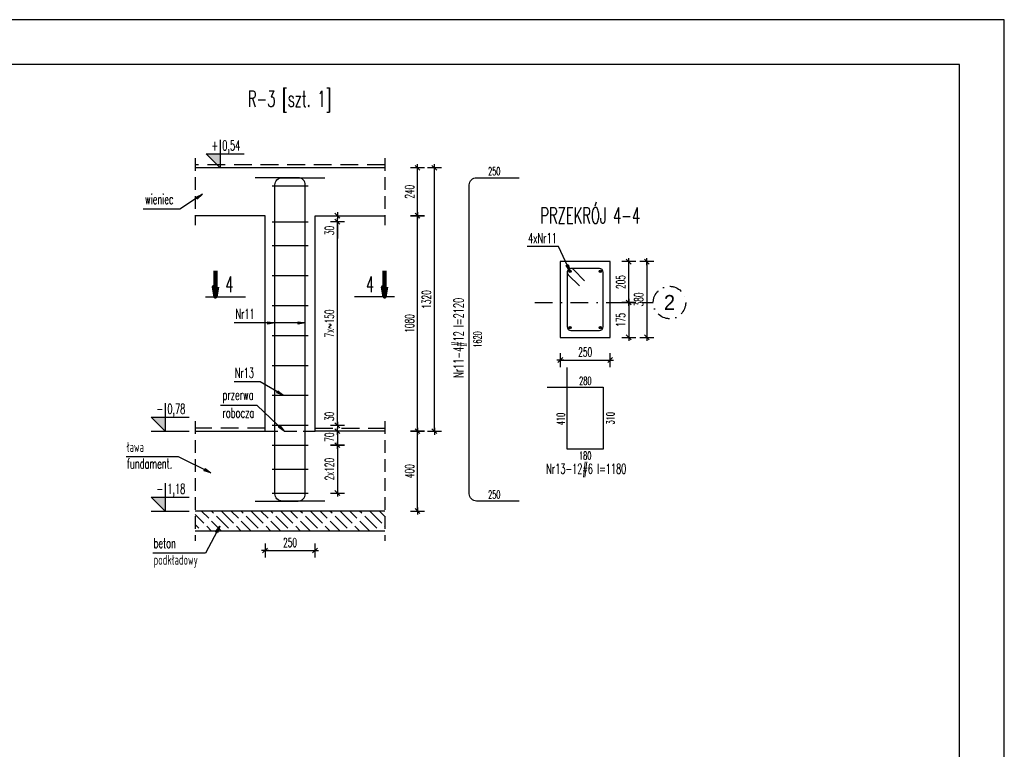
# Model space of a CAD drawing. Header units: centimetres. Extents: x -8002 to -6952, y -9103 to -4648.
# Tile 33 of 35: x -7445 to -6952, y -5756 to -5391. Entities that reach past the tile are written whole.
import ezdxf
from ezdxf.enums import TextEntityAlignment as Align

# ---------------------------------------------------------------- set-up
doc = ezdxf.new("R2010")
doc.units = ezdxf.units.CM
doc.linetypes.add('DASHDOT', pattern=[25.4, 12.7, -6.35, 0, -6.35])
doc.linetypes.add('DASHED', pattern=[19.05, 12.7, -6.35])
doc.layers.get('defpoints').update_dxf_attribs({"color": 8})
for name, color, linetype in [('hatch_R&F', 4, 'Continuous'), ('izolacje_R&F', 3, 'DASHED'), ('konstr_R&F', 2, 'Continuous'), ('odnośniki_R&F', 8, 'Continuous'), ('opisy_prętów_R&F', 2, 'Continuous'), ('opisy_R&F', 3, 'Continuous'), ('osie_R&F', 6, 'DASHDOT'), ('ozn_graficzne_R&F', 5, 'Continuous'), ('strzemiona_R&F', 7, 'Continuous'), ('widoki_przerywana_R&F', 4, 'DASHED'), ('widoki_R&F', 4, 'Continuous'), ('wymiary_R&F', 3, 'Continuous'), ('zbrojenie_R&F', 1, 'Continuous')]:
    doc.layers.add(name, color=color, linetype=linetype)
doc.styles.add('simplex 0.6', font='simplex.shx', dxfattribs={"width": 0.6})
doc.styles.get("Standard").update_dxf_attribs({"font": 'simplex.shx', "width": 0.6})
doc.styles.add('TECH', font='FL Pismo Techniczne.ttf')
doc.dimstyles.new('1_25 [mm]', dxfattribs={"dimscale": 0.25, "dimtxt": 18, "dimasz": 1, "dimexe": 0.18, "dimexo": 0.0625, "dimgap": 7, "dimtad": 1, "dimdec": 1, "dimlfac": 10, "dimrnd": 5, "dimdsep": 46, "dimtxsty": 'Standard', "dimblk1": 'KR', "dimblk2": 'KR', "dimsah": 1, "dimcen": 0.09, "dimse1": 1, "dimse2": 1, "dimclrd": 8, "dimadec": 0, "dimazin": 0, "dimtfac": 1, "dimtdec": 1, "dimtofl": 0, "dimtmove": 0, "dimatfit": 3, "dimfxl": 1, "dimtvp": 1, "dimtolj": 1, "dimtzin": 0, "dimarcsym": 0})
doc.dimstyles.new('PRĘTY 25', dxfattribs={"dimscale": 2.5, "dimtxt": 1.6, "dimasz": 0.4, "dimexe": 0, "dimexo": 0, "dimgap": 0.5, "dimtad": 1, "dimdec": 1, "dimlfac": 10, "dimrnd": 10, "dimzin": 12, "dimdsep": 46, "dimtxsty": 'Standard', "dimblk1": 'W', "dimblk2": 'W', "dimsah": 1, "dimcen": 0, "dimdle": 10, "dimse1": 1, "dimse2": 1, "dimsd1": 1, "dimsd2": 1, "dimclrd": 7, "dimclre": 256, "dimclrt": 256, "dimaunit": 1, "dimadec": 0, "dimazin": 0, "dimtfac": 8e-05, "dimtdec": 1, "dimtix": 1, "dimtmove": 2, "dimatfit": 3, "dimldrblk": 'W', "dimfxl": 1, "dimtolj": 1, "dimtzin": 9, "dimarcsym": 0})
doc.dimstyles.new('PRĘTY 50', dxfattribs={"dimscale": 5, "dimtxt": 1.6, "dimasz": 0.4, "dimexe": 0, "dimexo": 0, "dimgap": 0.5, "dimtad": 1, "dimdec": 1, "dimlfac": 10, "dimrnd": 10, "dimzin": 12, "dimdsep": 46, "dimtxsty": 'Standard', "dimblk1": 'W', "dimblk2": 'W', "dimsah": 1, "dimcen": 0, "dimdle": 10, "dimse1": 1, "dimse2": 1, "dimsd1": 1, "dimsd2": 1, "dimclrd": 7, "dimclre": 256, "dimclrt": 256, "dimaunit": 1, "dimadec": 0, "dimazin": 0, "dimtfac": 8e-05, "dimtdec": 1, "dimtix": 1, "dimtmove": 2, "dimatfit": 3, "dimldrblk": 'W', "dimfxl": 1, "dimtolj": 1, "dimtzin": 9, "dimarcsym": 0})

# ---------------------------------------------------------------- blocks, each defined once
blk = doc.blocks.new('KR')
for p, q in [((-7, 0), (7, 0)), ((0, -14), (0, 14))]:
    blk.add_line(p, q)
at = {"color": 2}
blk.add_line((-4.9, -4.9), (4.9, 4.9), dxfattribs=at)
blk = doc.blocks.new('*D632')
at = {"layer": 'defpoints', "color": 0, "transparency": 16777216}
for p in [(-7297.43, -5597.09), (-7300.93, -5604.09), (-7286.23, -5604.09)]:
    blk.add_point(p, dxfattribs=at)
at = {"layer": 'wymiary_R&F', "color": 8, "lineweight": -2, "transparency": 16777216}
blk.add_line((-7286.23, -5597.34), (-7286.23, -5603.84), dxfattribs=at)
at = {"layer": 'wymiary_R&F', "color": 8, "lineweight": -2, "transparency": 16777216, "xscale": 0.25, "yscale": 0.25, "zscale": 0.25}
for p, rotation in [((-7286.23, -5597.09), 90), ((-7286.23, -5604.09), 270)]:
    blk.add_blockref('KR', p, dxfattribs=dict(at, rotation=rotation))
at = {"layer": 'wymiary_R&F', "color": 0, "transparency": 16777216, "insert": (-7290.23, -5600.09), "char_height": 4.5, "attachment_point": 5, "rotation": 90}
blk.add_mtext('\\A1;70', dxfattribs=at)
blk = doc.blocks.new('*D633')
at = {"layer": 'defpoints', "color": 0, "transparency": 16777216}
for p in [(-7300.93, -5604.09), (-7300.93, -5628.09), (-7286.23, -5628.09)]:
    blk.add_point(p, dxfattribs=at)
at = {"layer": 'wymiary_R&F', "color": 8, "lineweight": -2, "transparency": 16777216}
blk.add_line((-7286.23, -5604.34), (-7286.23, -5627.84), dxfattribs=at)
at = {"layer": 'wymiary_R&F', "color": 8, "lineweight": -2, "transparency": 16777216, "xscale": 0.25, "yscale": 0.25, "zscale": 0.25}
for p, rotation in [((-7286.23, -5604.09), 90), ((-7286.23, -5628.09), 270)]:
    blk.add_blockref('KR', p, dxfattribs=dict(at, rotation=rotation))
at = {"layer": 'wymiary_R&F', "color": 0, "transparency": 16777216, "insert": (-7290.23, -5616.09), "char_height": 4.5, "attachment_point": 5, "rotation": 90, "style": 'simplex 0.6'}
blk.add_mtext('\\A1;2x120', dxfattribs=at)
blk = doc.blocks.new('*D624')
at = {"layer": 'defpoints', "color": 0, "transparency": 16777216}
for p in [(-7300.93, -5594.09), (-7286.23, -5594.09), (-7297.43, -5597.09)]:
    blk.add_point(p, dxfattribs=at)
at = {"layer": 'wymiary_R&F', "color": 8, "lineweight": -2, "transparency": 16777216}
for p, q in [((-7286.23, -5593.84), (-7286.23, -5585.72)), ((-7286.23, -5597.34), (-7286.23, -5597.59))]:
    blk.add_line(p, q, dxfattribs=at)
at = {"layer": 'wymiary_R&F', "color": 8, "lineweight": -2, "transparency": 16777216, "xscale": 0.25, "yscale": 0.25, "zscale": 0.25}
for p, rotation in [((-7286.23, -5594.09), 270), ((-7286.23, -5597.09), 90)]:
    blk.add_blockref('KR', p, dxfattribs=dict(at, rotation=rotation))
at = {"layer": 'wymiary_R&F', "color": 0, "transparency": 16777216, "insert": (-7290.23, -5589.65), "char_height": 4.5, "attachment_point": 5, "rotation": 90}
blk.add_mtext('\\A1;30', dxfattribs=at)
blk = doc.blocks.new('*D625')
at = {"layer": 'defpoints', "color": 0, "transparency": 16777216}
for p in [(-7300.93, -5492.09), (-7297.43, -5489.09), (-7286.23, -5492.09)]:
    blk.add_point(p, dxfattribs=at)
at = {"layer": 'wymiary_R&F', "color": 8, "lineweight": -2, "transparency": 16777216}
for p, q in [((-7286.23, -5488.84), (-7286.23, -5488.59)), ((-7286.23, -5492.34), (-7286.23, -5500.46))]:
    blk.add_line(p, q, dxfattribs=at)
at = {"layer": 'wymiary_R&F', "color": 8, "lineweight": -2, "transparency": 16777216, "xscale": 0.25, "yscale": 0.25, "zscale": 0.25}
for p, rotation in [((-7286.23, -5489.09), 270), ((-7286.23, -5492.09), 90)]:
    blk.add_blockref('KR', p, dxfattribs=dict(at, rotation=rotation))
at = {"layer": 'wymiary_R&F', "color": 0, "transparency": 16777216, "insert": (-7290.23, -5496.53), "char_height": 4.5, "attachment_point": 5, "rotation": 90}
blk.add_mtext('\\A1;30', dxfattribs=at)
blk = doc.blocks.new('*D626')
at = {"layer": 'defpoints', "color": 0, "transparency": 16777216}
for p in [(-7300.93, -5492.09), (-7286.23, -5492.09), (-7302.33, -5594.09)]:
    blk.add_point(p, dxfattribs=at)
at = {"layer": 'wymiary_R&F', "color": 8, "lineweight": -2, "transparency": 16777216}
blk.add_line((-7286.23, -5593.84), (-7286.23, -5492.34), dxfattribs=at)
at = {"layer": 'wymiary_R&F', "color": 8, "lineweight": -2, "transparency": 16777216, "xscale": 0.25, "yscale": 0.25, "zscale": 0.25}
for p, rotation in [((-7286.23, -5492.09), 90), ((-7286.23, -5594.09), 270)]:
    blk.add_blockref('KR', p, dxfattribs=dict(at, rotation=rotation))
at = {"layer": 'wymiary_R&F', "color": 0, "transparency": 16777216, "insert": (-7290.23, -5543.09), "char_height": 4.5, "attachment_point": 5, "rotation": 90, "style": 'simplex 0.6'}
blk.add_mtext('\\A1;7x~150', dxfattribs=at)
blk = doc.blocks.new('W')
at = {"lineweight": 18}
for p, q in [((66734.272, -158580.872), (66863.494, -158581.143)), ((66733.14, -158581.999), (66732.869, -158711.221))]:
    blk.add_line(p, q, dxfattribs=at)
for radius in [3.765, 2.447]:
    blk.add_circle((66798.503, -158672.515), radius, dxfattribs=at)
for centre, radius, start, end in [((66734.269, -158582.001), 1.129, 89.87977, 179.87977), ((66862.505, -158583.964), 2.824, 16.7493, 89.87977), ((66863.488, -158583.966), 2.824, 16.54501, 89.87977), ((66805.956, -158667.717), 85.33, 64.98828, 86.63544), ((66799.917, -158770.445), 188.235, 76.25086, 86.63543), ((66805.956, -158667.717), 84.154, 64.98828, 128.20069), ((66786.8, -158606.748), 81.882, 341.53714, 16.7493), ((66786.8, -158606.748), 82.824, 341.53714, 16.54501), ((66805.956, -158667.717), 81.801, 68.48995, 128.20069), ((66838.392, -158613.201), 26.353, 6.14358, 76.25086), ((66825.597, -158617.882), 28.235, 68.48996, 110.1351), ((66829.599, -158617.043), 29.412, 17.04731, 64.98828), ((66857.996, -158706.248), 122.353, 110.1351, 143.97002), ((66829.599, -158617.043), 28.235, 17.04731, 64.98828), ((66768.465, -158620.076), 23.529, 128.20069, 152.28248), ((66768.465, -158620.076), 21.176, 128.20069, 152.28248), ((66807.753, -158625.116), 21.176, 71.14641, 130.05003), ((66801.224, -158644.236), 41.38, 19.43014, 71.14641), ((66816.102, -158621.181), 42.353, 334.08368, 17.04731), ((66816.102, -158621.181), 43.529, 334.08368, 17.04731), ((66762.615, -158617.002), 16.921, 152.28248, 197.57296), ((66945.529, -158789.02), 235.294, 130.05004, 136.60143), ((66762.615, -158617.002), 14.568, 152.28248, 197.57296), ((66806.22, -158618.367), 58.918, 332.83643, 7.79053), ((66927.732, -158571.3), 185.882, 195.6602, 198.49274), ((66927.732, -158571.3), 188.235, 195.6602, 198.49274), ((66733.52, -158580.493), 128.235, 314.87977, 339.83879), ((66830.601, -158628.26), 23.569, 333.80136, 8.7092), ((66857.996, -158706.248), 114.824, 136.60143, 154.98438), ((66743.861, -158632.797), 8, 340.08992, 18.49274), ((66743.861, -158632.797), 5.647, 340.08992, 18.49274), ((66820.278, -158637.515), 21.176, 326.97255, 19.43014), ((66733.142, -158580.869), 141.176, 291.28942, 338.47012), ((66733.142, -158580.869), 142.118, 291.28942, 338.49166), ((66812.327, -158673.031), 65.882, 143.97002, 193.16671), ((66926.154, -158698.822), 188.235, 160.08992, 177.01679), ((66837.529, -158667.136), 94.118, 159.86028, 196.56363), ((66837.529, -158667.136), 91.765, 159.86028, 193.16671), ((66733.52, -158580.493), 131.765, 314.87977, 333.80136), ((66733.142, -158580.869), 134.588, 318.23663, 334.08368), ((66733.142, -158580.869), 135.765, 318.43708, 334.08368), ((66733.142, -158580.869), 125.106, 292.5922, 326.97255), ((66788.059, -158673.613), 37.647, 154.98437, 188.67313), ((66835.24, -158679.727), 9.412, 103.13701, 134.87977), ((66833.529, -158672.395), 1.882, 13.47259, 103.13701), ((66733.142, -158580.869), 128.235, 289.92076, 315.118), ((66826.207, -158674.149), 9.412, 314.12236, 13.47259), ((66733.142, -158580.869), 132.706, 291.38849, 315.99781), ((66733.142, -158580.869), 131.765, 295.95818, 315.11162), ((66772.707, -158675.954), 22.118, 188.67312, 292.5922), ((66764.527, -158689.081), 26.353, 179.87977, 260.17328), ((66764.86, -158688.749), 18.303, 196.56362, 252.83776), ((66780.501, -158678.15), 23.569, 261.05034, 295.95818), ((66758.795, -158634.636), 73.412, 279.6886, 288.0475), ((66766.904, -158682.132), 25.229, 252.83776, 279.6886), ((66735.694, -158710.244), 2.824, 179.87977, 253.01024), ((66735.692, -158711.227), 2.824, 179.87977, 253.21454), ((66758.795, -158634.636), 81.882, 253.01024, 288.2224), ((66758.795, -158634.636), 82.824, 253.21454, 288.2224), ((66767.11, -158682.395), 33.412, 257.7647, 281.37192)]:
    blk.add_arc(centre, radius, start, end, dxfattribs=at)
blk = doc.blocks.new('*D627')
at = {"layer": 'defpoints', "color": 0, "transparency": 16777216}
for p in [(-7322.43, -5597.09), (-7297.43, -5597.09), (-7297.43, -5656.87)]:
    blk.add_point(p, dxfattribs=at)
at = {"layer": 'wymiary_R&F', "color": 8, "lineweight": -2, "transparency": 16777216}
blk.add_line((-7322.18, -5656.87), (-7297.68, -5656.87), dxfattribs=at)
at = {"layer": 'wymiary_R&F', "color": 8, "lineweight": -2, "transparency": 16777216, "xscale": 0.25, "yscale": 0.25, "zscale": 0.25, "rotation": 180}
blk.add_blockref('KR', (-7322.43, -5656.87), dxfattribs=at)
at = {"layer": 'wymiary_R&F', "color": 8, "lineweight": -2, "transparency": 16777216, "xscale": 0.25, "yscale": 0.25, "zscale": 0.25}
blk.add_blockref('KR', (-7297.43, -5656.87), dxfattribs=at)
at = {"layer": 'wymiary_R&F', "color": 0, "transparency": 16777216, "insert": (-7309.93, -5652.87), "char_height": 4.5, "attachment_point": 5}
blk.add_mtext('\\A1;250', dxfattribs=at)
blk = doc.blocks.new('*D628')
at = {"layer": 'defpoints', "color": 0, "transparency": 16777216}
for p in [(-7262.43, -5597.09), (-7246.1, -5597.09), (-7262.43, -5637.09)]:
    blk.add_point(p, dxfattribs=at)
at = {"layer": 'wymiary_R&F', "color": 8, "lineweight": -2, "transparency": 16777216}
blk.add_line((-7246.1, -5636.84), (-7246.1, -5597.34), dxfattribs=at)
at = {"layer": 'wymiary_R&F', "color": 8, "lineweight": -2, "transparency": 16777216, "xscale": 0.25, "yscale": 0.25, "zscale": 0.25}
for p, rotation in [((-7246.1, -5597.09), 90), ((-7246.1, -5637.09), 270)]:
    blk.add_blockref('KR', p, dxfattribs=dict(at, rotation=rotation))
at = {"layer": 'wymiary_R&F', "color": 0, "transparency": 16777216, "insert": (-7250.1, -5617.09), "char_height": 4.5, "attachment_point": 5, "rotation": 90}
blk.add_mtext('\\A1;400', dxfattribs=at)
blk = doc.blocks.new('*D629')
at = {"layer": 'defpoints', "color": 0, "transparency": 16777216}
for p in [(-7262.43, -5489.09), (-7246.1, -5489.09), (-7262.43, -5597.09)]:
    blk.add_point(p, dxfattribs=at)
at = {"layer": 'wymiary_R&F', "color": 8, "lineweight": -2, "transparency": 16777216}
blk.add_line((-7246.1, -5596.84), (-7246.1, -5489.34), dxfattribs=at)
at = {"layer": 'wymiary_R&F', "color": 8, "lineweight": -2, "transparency": 16777216, "xscale": 0.25, "yscale": 0.25, "zscale": 0.25}
for p, rotation in [((-7246.1, -5489.09), 90), ((-7246.1, -5597.09), 270)]:
    blk.add_blockref('KR', p, dxfattribs=dict(at, rotation=rotation))
at = {"layer": 'wymiary_R&F', "color": 0, "transparency": 16777216, "insert": (-7250.1, -5543.09), "char_height": 4.5, "attachment_point": 5, "rotation": 90, "style": 'simplex 0.6'}
blk.add_mtext('\\A1;1080', dxfattribs=at)
blk = doc.blocks.new('*D630')
at = {"layer": 'defpoints', "color": 0, "transparency": 16777216}
for p in [(-7262.43, -5465.09), (-7246.1, -5465.09), (-7262.43, -5489.09)]:
    blk.add_point(p, dxfattribs=at)
at = {"layer": 'wymiary_R&F', "color": 8, "lineweight": -2, "transparency": 16777216}
blk.add_line((-7246.1, -5488.84), (-7246.1, -5465.34), dxfattribs=at)
at = {"layer": 'wymiary_R&F', "color": 8, "lineweight": -2, "transparency": 16777216, "xscale": 0.25, "yscale": 0.25, "zscale": 0.25}
for p, rotation in [((-7246.1, -5465.09), 90), ((-7246.1, -5489.09), 270)]:
    blk.add_blockref('KR', p, dxfattribs=dict(at, rotation=rotation))
at = {"layer": 'wymiary_R&F', "color": 0, "transparency": 16777216, "insert": (-7250.1, -5477.09), "char_height": 4.5, "attachment_point": 5, "rotation": 90}
blk.add_mtext('\\A1;240', dxfattribs=at)
blk = doc.blocks.new('*D631')
at = {"layer": 'defpoints', "color": 0, "transparency": 16777216}
for p in [(-7262.43, -5465.09), (-7237.63, -5465.09), (-7262.43, -5597.09)]:
    blk.add_point(p, dxfattribs=at)
at = {"layer": 'wymiary_R&F', "color": 8, "lineweight": -2, "transparency": 16777216}
blk.add_line((-7237.63, -5596.84), (-7237.63, -5465.34), dxfattribs=at)
at = {"layer": 'wymiary_R&F', "color": 8, "lineweight": -2, "transparency": 16777216, "xscale": 0.25, "yscale": 0.25, "zscale": 0.25}
for p, rotation in [((-7237.63, -5465.09), 90), ((-7237.63, -5597.09), 270)]:
    blk.add_blockref('KR', p, dxfattribs=dict(at, rotation=rotation))
at = {"layer": 'wymiary_R&F', "color": 0, "transparency": 16777216, "insert": (-7241.63, -5531.09), "char_height": 4.5, "attachment_point": 5, "rotation": 90}
blk.add_mtext('\\A1;1320', dxfattribs=at)
blk = doc.blocks.new('*D634')
at = {"layer": 'defpoints', "color": 0, "transparency": 16777216}
for p in [(-7195.19, -5470.09), (-7195.19, -5470.09), (-7220.19, -5473.69)]:
    blk.add_point(p, dxfattribs=at)
at = {"layer": 'wymiary_R&F', "transparency": 16777216, "insert": (-7207.69, -5466.84), "char_height": 4, "attachment_point": 5}
blk.add_mtext('\\A1;250', dxfattribs=at)
blk = doc.blocks.new('*D635')
at = {"layer": 'defpoints', "color": 0, "transparency": 16777216}
for p in [(-7216.59, -5470.09), (-7216.59, -5632.09), (-7212.78, -5632.09)]:
    blk.add_point(p, dxfattribs=at)
at = {"layer": 'wymiary_R&F', "transparency": 16777216, "insert": (-7216.03, -5551.09), "char_height": 4, "attachment_point": 5, "rotation": 90}
blk.add_mtext('\\A1;1620', dxfattribs=at)
blk = doc.blocks.new('*D636')
at = {"layer": 'defpoints', "color": 0, "transparency": 16777216}
for p in [(-7220.19, -5628.49), (-7195.19, -5632.09), (-7195.19, -5632.09)]:
    blk.add_point(p, dxfattribs=at)
at = {"layer": 'wymiary_R&F', "transparency": 16777216, "insert": (-7207.69, -5628.84), "char_height": 4, "attachment_point": 5}
blk.add_mtext('\\A1;250', dxfattribs=at)
blk = doc.blocks.new('*D640')
at = {"layer": 'defpoints', "color": 0, "transparency": 16777216}
for p in [(-7153.14, -5575.09), (-7153.14, -5606.09), (-7146.29, -5606.09)]:
    blk.add_point(p, dxfattribs=at)
at = {"layer": 'wymiary_R&F', "transparency": 16777216, "insert": (-7149.54, -5590.59), "char_height": 4, "attachment_point": 5, "rotation": 90, "style": 'simplex 0.6'}
blk.add_mtext('\\A1;310', dxfattribs=at)
blk = doc.blocks.new('_None')
blk = doc.blocks.new('*D641')
at = {"layer": 'defpoints', "color": 0, "transparency": 16777216}
for p in [(-7181.14, -5575.09), (-7153.14, -5575.09), (-7153.14, -5575.09)]:
    blk.add_point(p, dxfattribs=at)
at = {"layer": 'wymiary_R&F', "transparency": 16777216, "insert": (-7162.07, -5571.84), "char_height": 4, "attachment_point": 5, "style": 'simplex 0.6'}
blk.add_mtext('\\A1;280', dxfattribs=at)
blk = doc.blocks.new('*D642')
at = {"layer": 'defpoints', "color": 0, "transparency": 16777216}
for p in [(-7171.14, -5565.09), (-7171.14, -5606.09), (-7171.14, -5606.09)]:
    blk.add_point(p, dxfattribs=at)
at = {"layer": 'wymiary_R&F', "transparency": 16777216, "insert": (-7174.39, -5590.95), "char_height": 4, "attachment_point": 5, "rotation": 90, "style": 'simplex 0.6'}
blk.add_mtext('\\A1;410', dxfattribs=at)
blk = doc.blocks.new('*D643')
at = {"layer": 'defpoints', "color": 0, "transparency": 16777216}
for p in [(-7171.14, -5606.09), (-7153.14, -5606.09), (-7171.14, -5612.57)]:
    blk.add_point(p, dxfattribs=at)
at = {"layer": 'wymiary_R&F', "transparency": 16777216, "insert": (-7162.14, -5609.32), "char_height": 4, "attachment_point": 5, "style": 'simplex 0.6'}
blk.add_mtext('\\A1;180', dxfattribs=at)
blk = doc.blocks.new('*D646')
at = {"layer": 'defpoints', "color": 0, "transparency": 16777216}
for p in [(-7149.64, -5532.58), (-7149.64, -5550.08), (-7140.32, -5550.08)]:
    blk.add_point(p, dxfattribs=at)
at = {"layer": 'wymiary_R&F', "color": 8, "lineweight": -2, "transparency": 16777216}
blk.add_line((-7140.32, -5532.83), (-7140.32, -5549.83), dxfattribs=at)
at = {"layer": 'wymiary_R&F', "color": 8, "lineweight": -2, "transparency": 16777216, "xscale": 0.25, "yscale": 0.25, "zscale": 0.25}
for p, rotation in [((-7140.32, -5532.58), 90), ((-7140.32, -5550.08), 270)]:
    blk.add_blockref('KR', p, dxfattribs=dict(at, rotation=rotation))
at = {"layer": 'wymiary_R&F', "color": 0, "transparency": 16777216, "insert": (-7144.32, -5541.33), "char_height": 4.5, "attachment_point": 5, "rotation": 90}
blk.add_mtext('\\A1;175', dxfattribs=at)
blk = doc.blocks.new('*D645')
at = {"layer": 'defpoints', "color": 0, "transparency": 16777216}
for p in [(-7149.64, -5512.08), (-7140.32, -5512.08), (-7149.64, -5532.58)]:
    blk.add_point(p, dxfattribs=at)
at = {"layer": 'wymiary_R&F', "color": 8, "lineweight": -2, "transparency": 16777216}
blk.add_line((-7140.32, -5532.33), (-7140.32, -5512.33), dxfattribs=at)
at = {"layer": 'wymiary_R&F', "color": 8, "lineweight": -2, "transparency": 16777216, "xscale": 0.25, "yscale": 0.25, "zscale": 0.25}
for p, rotation in [((-7140.32, -5512.08), 90), ((-7140.32, -5532.58), 270)]:
    blk.add_blockref('KR', p, dxfattribs=dict(at, rotation=rotation))
at = {"layer": 'wymiary_R&F', "color": 0, "transparency": 16777216, "insert": (-7144.32, -5522.33), "char_height": 4.5, "attachment_point": 5, "rotation": 90}
blk.add_mtext('\\A1;205', dxfattribs=at)
blk = doc.blocks.new('*D647')
at = {"layer": 'defpoints', "color": 0, "transparency": 16777216}
for p in [(-7149.64, -5512.08), (-7149.64, -5550.08), (-7131.3, -5550.08)]:
    blk.add_point(p, dxfattribs=at)
at = {"layer": 'wymiary_R&F', "color": 8, "lineweight": -2, "transparency": 16777216}
blk.add_line((-7131.3, -5512.33), (-7131.3, -5549.83), dxfattribs=at)
at = {"layer": 'wymiary_R&F', "color": 8, "lineweight": -2, "transparency": 16777216, "xscale": 0.25, "yscale": 0.25, "zscale": 0.25}
for p, rotation in [((-7131.3, -5512.08), 90), ((-7131.3, -5550.08), 270)]:
    blk.add_blockref('KR', p, dxfattribs=dict(at, rotation=rotation))
at = {"layer": 'wymiary_R&F', "color": 0, "transparency": 16777216, "insert": (-7135.3, -5531.08), "char_height": 4.5, "attachment_point": 5, "rotation": 90}
blk.add_mtext('\\A1;380', dxfattribs=at)
blk = doc.blocks.new('*D648')
at = {"layer": 'defpoints', "color": 0, "transparency": 16777216}
for p in [(-7174.64, -5550.08), (-7149.64, -5550.08), (-7149.64, -5561.43)]:
    blk.add_point(p, dxfattribs=at)
at = {"layer": 'wymiary_R&F', "color": 8, "lineweight": -2, "transparency": 16777216}
blk.add_line((-7174.39, -5561.43), (-7149.89, -5561.43), dxfattribs=at)
at = {"layer": 'wymiary_R&F', "color": 8, "lineweight": -2, "transparency": 16777216, "xscale": 0.25, "yscale": 0.25, "zscale": 0.25, "rotation": 180}
blk.add_blockref('KR', (-7174.64, -5561.43), dxfattribs=at)
at = {"layer": 'wymiary_R&F', "color": 8, "lineweight": -2, "transparency": 16777216, "xscale": 0.25, "yscale": 0.25, "zscale": 0.25}
blk.add_blockref('KR', (-7149.64, -5561.43), dxfattribs=at)
at = {"layer": 'wymiary_R&F', "color": 0, "transparency": 16777216, "insert": (-7162.14, -5557.43), "char_height": 4.5, "attachment_point": 5}
blk.add_mtext('\\A1;250', dxfattribs=at)
blk = doc.blocks.new('linia_przekroju_k')
blk.add_line((0, 5), (0, -15))
blk.add_leader([(0, 0), (13, 0)], dimstyle='PRĘTY 25', override={"dimscale": 5, "dimtxt": 1.6, "dimasz": 1, "dimgap": 0.5, "dimtad": 0, "dimclrd": 2, "dimldrblk": 'ClosedBlank', "dimlwd": 65534})

msp = doc.modelspace()

# ---------------------------------------------------------------- hatches: boundary and pattern name
at = {"layer": 'hatch_R&F'}
h = msp.add_hatch(dxfattribs=at)
h.set_pattern_fill('ACAD_ISO02W100', color=256, scale=0.7, angle=135)
h.set_pattern_definition([(135, (-13268.101, -16280.1837), (-2.4748737, -2.4748737), [8.4, -2.1])])
h.paths.add_polyline_path([(-7357.428, -5637.09), (-7357.428, -5647.09), (-7262.428, -5647.09), (-7262.428, -5637.09)])
at = {"layer": 'ozn_graficzne_R&F'}
for points in [[(-7344.899, -5465.09), (-7351.899, -5458.09), (-7344.899, -5458.09)], [(-7372.428, -5597.09), (-7379.428, -5590.09), (-7372.428, -5590.09)], [(-7372.428, -5637.09), (-7379.428, -5630.09), (-7372.428, -5630.09)]]:
    msp.add_hatch(color=7, dxfattribs=at).paths.add_polyline_path(points)
at = {"layer": 'zbrojenie_R&F'}
h = msp.add_hatch(color=3, dxfattribs=at)
edge = h.paths.add_edge_path()
edge.add_arc((-7169.739, -5516.98), 0.6, 0, 360)
h = msp.add_hatch(color=3, dxfattribs=at)
edge = h.paths.add_edge_path()
edge.add_arc((-7154.539, -5516.98), 0.6, 0, 360)
h = msp.add_hatch(color=3, dxfattribs=at)
edge = h.paths.add_edge_path()
edge.add_arc((-7169.739, -5545.18), 0.6, 0, 360)
h = msp.add_hatch(color=3, dxfattribs=at)
edge = h.paths.add_edge_path()
edge.add_arc((-7154.539, -5545.18), 0.6, 0, 360)

# ---------------------------------------------------------------- linework, layer by layer
at = {"layer": 'defpoints'}
msp.add_lwpolyline([(-8002.267, -6133.366), (-6952.267, -6133.366), (-6952.267, -5390.866), (-8002.267, -5390.866)], close=True, dxfattribs=at)
at = {"layer": 'izolacje_R&F', "ltscale": 0.7}
for p, q in [((-7262.428, -5463.59), (-7357.428, -5463.59)), ((-7322.428, -5595.59), (-7357.428, -5595.59)), ((-7297.428, -5595.59), (-7262.428, -5595.59))]:
    msp.add_line(p, q, dxfattribs=at)
at = {"layer": 'konstr_R&F'}
msp.add_line((-7262.428, -5637.09), (-7357.428, -5637.09), dxfattribs=at)
for points in [[(-7262.428, -5465.09), (-7357.428, -5465.09)], [(-7357.428, -5597.09), (-7322.428, -5597.09), (-7322.428, -5489.09), (-7357.428, -5489.09)], [(-7262.428, -5597.09), (-7297.428, -5597.09), (-7297.428, -5489.09), (-7262.428, -5489.09)]]:
    msp.add_lwpolyline(points, dxfattribs=at)
msp.add_lwpolyline([(-7174.639, -5512.08), (-7174.639, -5550.08), (-7149.639, -5550.08), (-7149.639, -5512.08)], close=True, dxfattribs=at)
at = {"layer": 'osie_R&F', "ltscale": 0.7}
msp.add_line((-7187.348, -5532.58), (-7128.052, -5532.58), dxfattribs=at)
at = {"layer": 'osie_R&F', "ltscale": 0.5}
msp.add_circle((-7119.927, -5532.58), 8.125, dxfattribs=at)
at = {"layer": 'ozn_graficzne_R&F', "color": 4}
for p, q in [((-7379.428, -5597.09), (-7360.428, -5597.09)), ((-7379.428, -5637.09), (-7360.428, -5637.09))]:
    msp.add_line(p, q, dxfattribs=at)
at = {"layer": 'ozn_graficzne_R&F', "color": 7}
for points in [[(-7344.899, -5451.09), (-7344.899, -5465.09), (-7351.899, -5458.09), (-7332.899, -5458.09)], [(-7372.428, -5583.09), (-7372.428, -5597.09), (-7379.428, -5590.09), (-7360.428, -5590.09)], [(-7372.428, -5623.09), (-7372.428, -5637.09), (-7379.428, -5630.09), (-7360.428, -5630.09)]]:
    msp.add_lwpolyline(points, dxfattribs=at)
at = {"layer": 'strzemiona_R&F', "ltscale": 0.25}
for p, q in [((-7318.928, -5594.09), (-7300.928, -5594.09)), ((-7318.928, -5604.09), (-7300.928, -5604.09)), ((-7318.928, -5628.09), (-7300.928, -5628.09))]:
    msp.add_line(p, q, dxfattribs=at)
at = {"layer": 'strzemiona_R&F', "color": 4, "ltscale": 0.25}
msp.add_line((-7318.928, -5616.09), (-7300.928, -5616.09), dxfattribs=at)
at = {"layer": 'strzemiona_R&F', "ltscale": 0.25}
for points in [[(-7318.928, -5474.09), (-7300.928, -5474.09)], [(-7318.928, -5492.09), (-7300.928, -5492.09)]]:
    msp.add_lwpolyline(points, dxfattribs=at)
at = {"layer": 'strzemiona_R&F', "color": 4, "ltscale": 0.25}
for points in [[(-7318.928, -5504.09), (-7300.928, -5504.09)], [(-7318.928, -5519.09), (-7300.928, -5519.09)], [(-7318.928, -5534.09), (-7300.928, -5534.09)], [(-7318.928, -5549.09), (-7300.928, -5549.09)], [(-7318.928, -5564.09), (-7300.928, -5564.09)], [(-7318.928, -5579.09), (-7300.928, -5579.09)]]:
    msp.add_lwpolyline(points, dxfattribs=at)
at = {"layer": 'strzemiona_R&F'}
msp.add_lwpolyline([(-7162.495, -5521.679), (-7168.067, -5516.107, 0.6681786), (-7171.139, -5517.38), (-7171.139, -5544.78, 0.4142136), (-7169.339, -5546.58), (-7154.939, -5546.58, 0.4142136), (-7153.139, -5544.78), (-7153.139, -5517.38, 0.4142136), (-7154.939, -5515.58), (-7169.339, -5515.58, 0.6681786), (-7170.612, -5518.653), (-7165.041, -5524.225)], format="xyb", dxfattribs=at)
at = {"layer": 'strzemiona_R&F', "extrusion": (0, 0, -1)}
msp.add_lwpolyline([(7181.139, -5575.093), (7153.139, -5575.093), (7153.139, -5606.093), (7171.139, -5606.093), (7171.139, -5565.093)], dxfattribs=at)
at = {"layer": 'widoki_przerywana_R&F', "ltscale": 0.5}
for p, q in [((-7357.428, -5460.29), (-7357.428, -5493.89)), ((-7262.428, -5460.29), (-7262.428, -5493.89)), ((-7357.428, -5592.09), (-7357.428, -5652.09)), ((-7262.428, -5592.09), (-7262.428, -5652.09)), ((-7322.428, -5597.09), (-7297.428, -5597.09))]:
    msp.add_line(p, q, dxfattribs=at)
at = {"layer": 'widoki_przerywana_R&F', "color": 4, "linetype": 'Continuous', "ltscale": 0.25}
msp.add_lwpolyline([(-7262.428, -5465.09), (-7357.428, -5465.09)], dxfattribs=at)
at = {"layer": 'widoki_R&F'}
msp.add_line((-7262.428, -5647.09), (-7357.428, -5647.09), dxfattribs=at)
at = {"layer": 'wymiary_R&F', "color": 5}
msp.add_lwpolyline([(-7942.267, -6110.866), (-6974.767, -6110.866), (-6974.767, -5413.366), (-7942.267, -5413.366)], close=True, dxfattribs=at)
at = {"layer": 'zbrojenie_R&F'}
for points in [[(-7327.328, -5632.09), (-7305.928, -5632.09, 0.4142136), (-7302.328, -5628.49), (-7302.328, -5473.69), (-7302.328, -5473.69, 0.4142136), (-7305.928, -5470.09), (-7327.328, -5470.09)], [(-7292.528, -5632.09), (-7313.928, -5632.09, -0.4142136), (-7317.528, -5628.49), (-7317.528, -5473.69), (-7317.528, -5473.69, -0.4142136), (-7313.928, -5470.09), (-7292.528, -5470.09)], [(-7195.186, -5632.09), (-7216.586, -5632.09, -0.4142136), (-7220.186, -5628.49), (-7220.186, -5473.69), (-7220.186, -5473.69, -0.4142136), (-7216.586, -5470.09), (-7195.186, -5470.09)]]:
    msp.add_lwpolyline(points, format="xyb", dxfattribs=at)
at = {"layer": 'zbrojenie_R&F', "color": 3}
for centre in [(-7169.739, -5516.98), (-7154.539, -5516.98), (-7169.739, -5545.18), (-7154.539, -5545.18)]:
    msp.add_circle(centre, 0.6, dxfattribs=at)

# ---------------------------------------------------------------- block references
at = {"layer": 'ozn_graficzne_R&F', "rotation": 90}
msp.add_blockref('linia_przekroju_k', (-7347.317, -5529.742), dxfattribs=at)
at = {"layer": 'ozn_graficzne_R&F', "xscale": -1, "rotation": 270}
msp.add_blockref('linia_przekroju_k', (-7262.598, -5529.742), dxfattribs=at)

# ---------------------------------------------------------------- texts
at = {"layer": 'opisy_prętów_R&F', "color": 3, "style": 'simplex 0.6', "width": 0.6}
for s, p in [('wieniec', (-7382.538, -5483.279)), ('przerwa', (-7343.756, -5581.362)), ('robocza', (-7343.756, -5590.362))]:
    msp.add_text(s, height=5, dxfattribs=at).set_placement(p)
at = {"layer": 'opisy_prętów_R&F', "style": 'simplex 0.6', "width": 0.6}
for s, p in [('4xNr11', (-7190.755, -5502.805)), ('Nr11', (-7337.31, -5540.808))]:
    msp.add_text(s, height=5, dxfattribs=at).set_placement(p)
msp.add_text('Nr11-4#12 l=2120', height=5, rotation=90, dxfattribs=at).set_placement((-7223.054, -5550.31), align=Align.CENTER)
at = {"layer": 'opisy_prętów_R&F', "width": 0.6}
msp.add_text('Nr13', height=5, dxfattribs=at).set_placement((-7337.636, -5570.336))
at = {"layer": 'opisy_prętów_R&F', "style": 'simplex 0.6', "width": 0.6}
msp.add_text('Nr13-12#6 l=1180', height=5, dxfattribs=at).set_placement((-7161.601, -5618.409), align=Align.CENTER)
at = {"layer": 'opisy_R&F', "width": 0.6}
for s, p in [('ława', (-7391.653, -5607.442)), ('fundament.', (-7391.653, -5615.812)), ('beton', (-7378.265, -5655.653)), ('podkładowy', (-7378.265, -5664.024))]:
    msp.add_text(s, height=5, dxfattribs=at).set_placement(p)
at = {"layer": 'osie_R&F', "color": 3, "style": 'TECH'}
msp.add_text('2', height=7.5, dxfattribs=at).set_placement((-7119.927, -5532.58), align=Align.MIDDLE_CENTER)
at = {"layer": 'ozn_graficzne_R&F', "style": 'simplex 0.6', "width": 0.6}
for s, p in [('R-3 [szt. 1]', (-7310.178, -5434.507)), ('PRZEKRÓJ 4-4', (-7159.603, -5492.999))]:
    msp.add_text(s, height=8, dxfattribs=at).set_placement(p, align=Align.CENTER)
at = {"layer": 'ozn_graficzne_R&F', "color": 3, "style": 'simplex 0.6', "width": 0.6}
for s, p in [('+ 0,54', (-7349.268, -5456.391)), ('- 0,78', (-7376.797, -5588.391)), ('- 1,18', (-7376.797, -5628.391))]:
    msp.add_text(s, height=5, dxfattribs=at).set_placement(p)
at = {"layer": 'ozn_graficzne_R&F', "style": 'simplex 0.6', "width": 0.6}
for p in [(-7340.394, -5523.476), (-7269.917, -5523.476)]:
    msp.add_text('4', height=8, dxfattribs=at).set_placement(p, align=Align.MIDDLE_CENTER)

# ---------------------------------------------------------------- dimensions: what is measured, and where the dimension line sits
at = {"layer": 'wymiary_R&F'}
for base, p1, p2, dimstyle, override, picture, middle in [((-7246.102, -5465.09), (-7262.428, -5489.09), (-7262.428, -5465.09), '1_25 [mm]', {"dimtmove": 1}, '*D630', (-7250.102, -5477.09)), ((-7212.776, -5632.09), (-7216.586, -5470.09), (-7216.586, -5632.09), 'PRĘTY 25', {"dimpost": '<>'}, '*D635', (-7216.026, -5551.09)), ((-7246.102, -5489.09), (-7262.428, -5597.09), (-7262.428, -5489.09), '1_25 [mm]', {"dimtxsty": 'simplex 0.6'}, '*D629', (-7250.102, -5543.09)), ((-7146.291, -5606.093), (-7153.139, -5575.093), (-7153.139, -5606.093), 'PRĘTY 25', {"dimpost": '<>', "dimtxsty": 'simplex 0.6', "dimldrblk": 'None'}, '*D640', (-7149.541, -5590.593))]:
    dim = msp.add_linear_dim(base=base, p1=p1, p2=p2, angle=90, dimstyle=dimstyle, override=override, dxfattribs=at)
    dim.commit()
    dim.dimension.update_dxf_attribs({"geometry": picture, "text_midpoint": middle})
for base, p1, p2, angle, picture, middle in [((-7237.625, -5465.09), (-7262.428, -5597.09), (-7262.428, -5465.09), 90, '*D631', (-7241.625, -5531.09)), ((-7286.232, -5492.09), (-7297.428, -5489.09), (-7300.928, -5492.09), 90, '*D625', (-7290.232, -5496.526)), ((-7140.322, -5512.08), (-7149.639, -5532.58), (-7149.639, -5512.08), 270, '*D645', (-7144.322, -5522.33)), ((-7131.298, -5550.08), (-7149.639, -5512.08), (-7149.639, -5550.08), 90, '*D647', (-7135.298, -5531.08)), ((-7140.322, -5550.08), (-7149.639, -5532.58), (-7149.639, -5550.08), 270, '*D646', (-7144.322, -5541.33)), ((-7286.232, -5594.09), (-7297.428, -5597.09), (-7300.928, -5594.09), 90, '*D624', (-7290.232, -5589.654)), ((-7246.102, -5597.09), (-7262.428, -5637.09), (-7262.428, -5597.09), 90, '*D628', (-7250.102, -5617.09))]:
    dim = msp.add_linear_dim(base=base, p1=p1, p2=p2, angle=angle, dimstyle='1_25 [mm]', dxfattribs=at)
    dim.commit()
    dim.dimension.update_dxf_attribs({"geometry": picture, "text_midpoint": middle})
for base, p1, p2, override, picture, middle in [((-7195.186, -5470.09), (-7220.186, -5473.69), (-7195.186, -5470.09), {"dimpost": '<>'}, '*D634', (-7207.686, -5466.84)), ((-7171.139, -5612.568), (-7153.139, -5606.093), (-7171.139, -5606.093), {"dimpost": '<>', "dimtxsty": 'simplex 0.6', "dimldrblk": 'None', "dimtolj": 1}, '*D643', (-7162.139, -5609.318)), ((-7195.186, -5632.09), (-7220.186, -5628.49), (-7195.186, -5632.09), {"dimpost": '<>'}, '*D636', (-7207.686, -5628.84))]:
    dim = msp.add_linear_dim(base=base, p1=p1, p2=p2, dimstyle='PRĘTY 25', override=override, dxfattribs=at)
    dim.commit()
    dim.dimension.update_dxf_attribs({"geometry": picture, "text_midpoint": middle})
for base, p1, p2, text, override, picture, middle in [((-7286.232, -5492.09), (-7302.328, -5594.09), (-7300.928, -5492.09), '7x~150', {"dimtxsty": 'simplex 0.6', "dimtmove": 1}, '*D626', (-7290.232, -5543.09)), ((-7286.232, -5628.09), (-7300.928, -5604.09), (-7300.928, -5628.09), '2x120', {"dimtxsty": 'simplex 0.6', "dimtmove": 1, "dimtolj": 1}, '*D633', (-7290.232, -5616.09))]:
    dim = msp.add_linear_dim(base=base, p1=p1, p2=p2, angle=90, text=text, dimstyle='1_25 [mm]', override=override, dxfattribs=at)
    dim.commit()
    dim.dimension.update_dxf_attribs({"geometry": picture, "text_midpoint": middle})
for base, p1, p2, picture, middle in [((-7149.639, -5561.435), (-7174.639, -5550.08), (-7149.639, -5550.08), '*D648', (-7162.139, -5557.435)), ((-7297.428, -5656.867), (-7322.428, -5597.09), (-7297.428, -5597.09), '*D627', (-7309.928, -5652.867))]:
    dim = msp.add_linear_dim(base=base, p1=p1, p2=p2, dimstyle='1_25 [mm]', dxfattribs=at)
    dim.commit()
    dim.dimension.update_dxf_attribs({"geometry": picture, "text_midpoint": middle})
dim = msp.add_linear_dim(base=(-7171.139, -5606.093), p1=(-7171.139, -5565.093), p2=(-7171.139, -5606.093), angle=90, dimstyle='PRĘTY 25', override={"dimpost": '<>', "dimtxsty": 'simplex 0.6', "dimldrblk": 'None'}, dxfattribs=at)
dim.commit()
dim.dimension.update_dxf_attribs({"geometry": '*D642', "text_midpoint": (-7174.389, -5590.951), "dimtype": 160})
dim = msp.add_linear_dim(base=(-7153.139, -5575.093), p1=(-7181.139, -5575.093), p2=(-7153.139, -5575.093), dimstyle='PRĘTY 25', override={"dimpost": '<>', "dimtxsty": 'simplex 0.6', "dimldrblk": 'None'}, dxfattribs=at)
dim.commit()
dim.dimension.update_dxf_attribs({"geometry": '*D641', "text_midpoint": (-7162.073, -5571.843), "dimtype": 160})
dim = msp.add_linear_dim(base=(-7286.232, -5604.09), p1=(-7297.428, -5597.09), p2=(-7300.928, -5604.09), angle=90, dimstyle='1_25 [mm]', dxfattribs=at)
dim.commit()
dim.dimension.update_dxf_attribs({"geometry": '*D632', "text_midpoint": (-7286.232, -5600.09), "dimtype": 160})

# ---------------------------------------------------------------- leaders
at = {"layer": 'odnośniki_R&F'}
for points, dimstyle, override in [([(-7353.765, -5478.336), (-7365.084, -5485.768), (-7383.439, -5485.768)], 'PRĘTY 25', {"dimasz": 1.4, "dimtad": 0, "dimclrd": 256, "dimldrblk": 'ClosedBlank'}), ([(-7169.739, -5516.98), (-7175.482, -5504.594), (-7191.238, -5504.594)], 'PRĘTY 25', {"dimasz": 1.4, "dimtad": 0, "dimclrd": 256, "dimldrblk": 'ClosedBlank'}), ([(-7317.528, -5542.81), (-7337.888, -5542.81)], 'PRĘTY 25', {"dimasz": 1.4, "dimtad": 0, "dimclrd": 256, "dimldrblk": 'ClosedBlank'}), ([(-7302.328, -5542.81), (-7337.888, -5542.81)], 'PRĘTY 25', {"dimasz": 1.4, "dimtad": 0, "dimclrd": 256, "dimldrblk": 'ClosedBlank'}), ([(-7313.321, -5579.09), (-7324.967, -5572.338), (-7337.96, -5572.338)], 'PRĘTY 50', {"dimasz": 0.7, "dimtad": 0, "dimclrd": 256, "dimldrblk": 'ClosedBlank'}), ([(-7312.867, -5597.09), (-7326.358, -5584.278), (-7344.714, -5584.278)], 'PRĘTY 25', {"dimasz": 1.4, "dimtad": 0, "dimclrd": 256, "dimldrblk": 'ClosedBlank'}), ([(-7349.598, -5617.893), (-7365.717, -5609.944), (-7391.977, -5609.944)], 'PRĘTY 25', {"dimasz": 1.4, "dimtad": 0, "dimclrd": 256, "dimldrblk": 'ClosedBlank'}), ([(-7345.154, -5644.609), (-7352.329, -5658.155), (-7378.589, -5658.155)], 'PRĘTY 25', {"dimasz": 1.4, "dimtad": 0, "dimclrd": 256, "dimldrblk": 'ClosedBlank'})]:
    msp.add_leader(points, dimstyle=dimstyle, override=override, dxfattribs=at)

doc.saveas('drawing.dxf')
